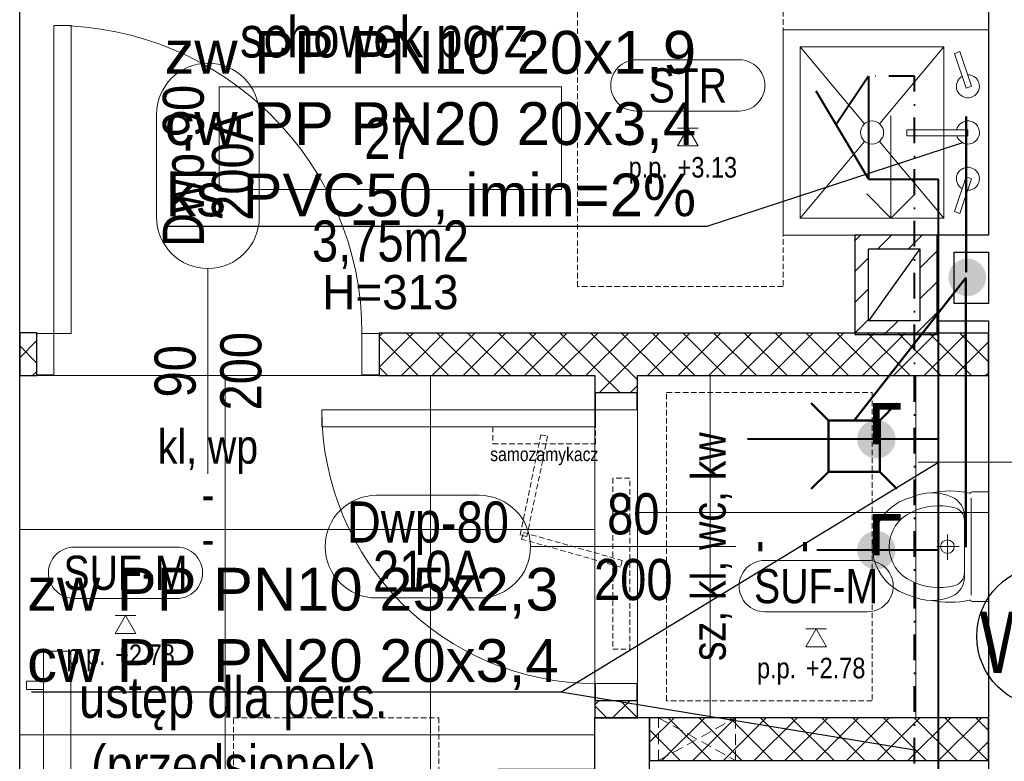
# Model space of a CAD drawing. Header units: millimetres. Extents: x -291747 to 77132, y 46721 to 203932.
# Tile 88 of 110: x 71679 to 71966, y 91695 to 91911. Entities that reach past the tile are written whole.
import ezdxf
from ezdxf.enums import TextEntityAlignment as Align
from ezdxf.lldxf.tags import DXFTag

# ---------------------------------------------------------------- set-up
doc = ezdxf.new("R2010")
doc.units = ezdxf.units.MM
doc.header["$MEASUREMENT"] = 0
doc.linetypes.add('DASHDOT', pattern=[1, 0.5, -0.25, 0, -0.25])
doc.linetypes.add('xreff_LSN_szatnie_PW_rzuty_14$0$HIDDEN2', pattern=[4.7625, 3.175, -1.5875])
doc.layers.get('0').update_dxf_attribs({"lineweight": 9})
doc.layers.get('Defpoints').update_dxf_attribs({"lineweight": 9})
for name, color, linetype, lineweight in [('FL-xref', 250, 'Continuous', 9), ('FL_Ciepła_woda-do odbiorników', 1, 'DASHDOT', 40), ('FL_ks_nad posadzka', 12, 'Continuous', 50), ('FL_opisy_woda', 7, 'Continuous', 25), ('FL_Zimna_woda-do odbiorników', 5, 'SOLID', 40), ('xreff_LSN_szatnie_PW_rzuty_14$0$A drzwi płytowe', 252, 'Continuous', 9), ('xreff_LSN_szatnie_PW_rzuty_14$0$A drzwi samozamykacze', 252, 'Continuous', 9), ('xreff_LSN_szatnie_PW_rzuty_14$0$A hatch', 8, 'Continuous', 5), ('xreff_LSN_szatnie_PW_rzuty_14$0$A hatch ściany', 252, 'Continuous', 9), ('xreff_LSN_szatnie_PW_rzuty_14$0$A opis', 252, 'Continuous', 9), ('xreff_LSN_szatnie_PW_rzuty_14$0$A opis pom', 252, 'Continuous', 9), ('xreff_LSN_szatnie_PW_rzuty_14$0$A opis pom pow', 252, 'Continuous', 9), ('xreff_LSN_szatnie_PW_rzuty_14$0$A opis stolarka', 252, 'Continuous', 9), ('xreff_LSN_szatnie_PW_rzuty_14$0$A opis stolarka NWD typ', 252, 'Continuous', 9), ('xreff_LSN_szatnie_PW_rzuty_14$0$A opis stolarka NWD wyposażenie', 252, 'Continuous', 9), ('xreff_LSN_szatnie_PW_rzuty_14$0$A opis technologia', 8, 'Continuous', 13), ('xreff_LSN_szatnie_PW_rzuty_14$0$A otwory sciany dzialowe', 8, 'xreff_LSN_szatnie_PW_rzuty_14$0$HIDDEN2', 13), ('xreff_LSN_szatnie_PW_rzuty_14$0$A sufit', 252, 'Continuous', 9), ('xreff_LSN_szatnie_PW_rzuty_14$0$A sufit obrys', 252, 'Continuous', 9), ('xreff_LSN_szatnie_PW_rzuty_14$0$A sufit podwieszany opis', 8, 'Continuous', 13), ('xreff_LSN_szatnie_PW_rzuty_14$0$A wyposazenie sanitarne', 8, 'Continuous', 9), ('xreff_LSN_szatnie_PW_rzuty_14$0$A-Wall', 252, 'Continuous', 9), ('xreff_LSN_szatnie_PW_rzuty_14$0$IS grzejniki', 8, 'Continuous', 9), ('xreff_LSN_szatnie_PW_rzuty_14$0$IS wentylacja kratki projektowane', 8, 'Continuous', 9)]:
    doc.layers.add(name, color=color, linetype=linetype, lineweight=lineweight)
doc.layers.add('xreff_LSN_szatnie_PW_rzuty_14$0$A opis ppoż drzwi', color=252, linetype='Continuous', lineweight=9, transparency=0.25)
doc.styles.get("Standard").update_dxf_attribs({"font": 'arial.ttf'})
doc.styles.add('xreff_LSN_szatnie_PW_rzuty_14$0$Standard', font='txt')
doc.styles.add('xreff_LSN_szatnie_PW_rzuty_14$0$STYL ASA', font='ARIALN.TTF')
tags = doc.linetypes.add('SOLID', pattern=[10, 10, 0]).pattern_tags.tags
tags[6:7] = [DXFTag(74, 4), DXFTag(75, 0), DXFTag(340, '0'), DXFTag(46, 0.0), DXFTag(50, 0.0), DXFTag(44, 0.0), DXFTag(45, 0.0)]
tags[4:5] = [DXFTag(74, 4), DXFTag(75, 0), DXFTag(340, '0'), DXFTag(46, 0.0), DXFTag(50, 0.0), DXFTag(44, 0.0), DXFTag(45, 0.0)]
doc.linetypes.add('ZIGZAG', pattern='A,0.0001,-0.2,[131,LTYPESHP.SHX,S=0.2,R=0,X=-0.2,Y=0],-0.4,[131,LTYPESHP.SHX,S=0.2,R=180,X=0.2,Y=0],-0.2', length=0.8001)
doc.dimstyles.get("Standard").update_dxf_attribs({"dimtxt": 0.18, "dimasz": 0.18, "dimexe": 0.18, "dimexo": 0.0625, "dimgap": 0.09, "dimtad": 0, "dimtih": 1, "dimtoh": 1, "dimdec": 4, "dimzin": 0, "dimdsep": 46, "dimtxsty": 'Standard', "dimcen": 0.09, "dimadec": 0, "dimazin": 0, "dimtfac": 1, "dimtdec": 4, "dimtofl": 0, "dimtmove": 0, "dimatfit": 3, "dimfxl": 1, "dimtolj": 1, "dimtzin": 0, "dimarcsym": 0})

# ---------------------------------------------------------------- blocks, each defined once
blk = doc.blocks.new('xreff_LSN_szatnie_PW_rzuty_14$0$umywalka 60x45')
at = {"color": 0, "lineweight": -2, "ltscale": 0.15}
for p, q in [((-30, 0), (30, 0)), ((-30, 0), (-30, -26.7)), ((9.45, 0), (-9.45, 0)), ((30, 0), (30, -26.7)), ((-0.01, -15.32), (-0.01, -18.52)), ((-1.86, -20.37), (-5.07, -20.37)), ((-0.01, -22.22), (-0.01, -25.42)), ((5.04, -20.37), (1.84, -20.37))]:
    blk.add_line(p, q, dxfattribs=at)
at = {"ltscale": 0.15}
blk.add_lwpolyline([(-26.31, -26.95, 0.236063), (-23.21, -34.38, 0.329715), (23.21, -34.38, 0.236063), (26.31, -26.95, 0.623035)], format="xyb", close=True, dxfattribs=at)
blk.add_lwpolyline([(-30, -26.7, 0.239105), (-25.52, -37.28, 0.331406), (25.52, -37.28, 0.239105), (30, -26.7)], format="xyb", dxfattribs=at)
at = {"color": 0, "lineweight": -2, "ltscale": 0.15}
for radius in [3.89, 2.78]:
    blk.add_circle((-0.01, -20.37), radius, dxfattribs=at)
for centre, radius, start, end in [((-0.64, -76.32), 75.1, 89.4897, 102.694), ((0.57, -76.32), 75.1, 77.2285, 90.4328), ((9.28, -28.68), 37.74, 140.6648, 180.9072), ((-16.21, -9.73), 5, 97.8304, 138.5245), ((-16.04, -7.93), 5, 102.694, 140.6648), ((0.57, -131.79), 128.2, 90.245, 97.8304), ((-0.72, -131.79), 128.2, 82.0921, 89.6775), ((16.23, -9.76), 5, 41.398, 82.0921), ((16.06, -7.95), 5, 39.2578, 77.2285), ((-9.28, -28.67), 37.74, 359.0153, 39.2578), ((5.44, -28.88), 33.9, 138.5245, 180.6767), ((-5.45, -28.87), 33.9, 359.2458, 41.398)]:
    blk.add_arc(centre, radius, start, end, dxfattribs=at)
at = {"layer": 'Defpoints', "linetype": 'xreff_LSN_szatnie_PW_rzuty_14$0$HIDDEN2', "ltscale": 0.5}
blk.add_lwpolyline([(-45, -45.56), (45, -45.56), (45, -105.56), (-45, -105.56)], close=True, dxfattribs=at)
blk = doc.blocks.new('xreff_LSN_szatnie_PW_rzuty_14$0$pisuar')
at = {"color": 0, "linetype": 'ByBlock', "lineweight": -2, "ltscale": 0.15}
for p, q in [((-16, 0), (-16, -4.71)), ((-16, 0), (16, 0)), ((16, 0), (16, -4.71)), ((0, -5), (-14.18, -5)), ((0, -5), (14.18, -5)), ((-8.97, -7), (0, -7)), ((8.97, -7), (0, -7)), ((0, -8.55), (0, -15.08)), ((-3.59, -12), (3.84, -12))]:
    blk.add_line(p, q, dxfattribs=at)
for points in [[(-15.63, -5.6, 0.108471), (-15.7, -16.67)], [(15.63, -5.6, -0.108471), (15.7, -16.67)]]:
    blk.add_lwpolyline(points, format="xyb", dxfattribs=at)
blk.add_circle((0, -12), 2, dxfattribs=at)
for centre, radius, start, end in [((-15.5, -4.71), 0.5, 180, 231.722), ((16.12, -5.5), 0.5, 128.278, 191.751), ((7.57, -11), 4, 13.2161, 90), ((8.97, -13), 6, 23.4768, 90), ((-6.49, -14.3), 18.45, 333.974, 13.2161), ((0.79, -16.55), 14.92, 335.648, 23.4768), ((0.5, -18.56), 15.45, 195.554, 268.129), ((0, -18), 11, 270, 336.441)]:
    blk.add_arc(centre, radius, start, end, dxfattribs=at)
at = {"color": 0, "linetype": 'ByBlock', "lineweight": -2, "ltscale": 0.15, "extrusion": (0, 0, -1)}
for centre, radius, start, end in [((16.12, -5.5), 0.5, 128.278, 191.751), ((-15.5, -4.71), 0.5, 180, 231.722), ((8.97, -13), 6, 23.4768, 90), ((7.57, -11), 4, 13.2161, 90), ((0.79, -16.55), 14.92, 335.648, 23.4768), ((-6.49, -14.3), 18.45, 333.974, 13.2161), ((0, -18), 11, 270, 336.441), ((0.5, -18.56), 15.45, 195.5535, 268.1291)]:
    blk.add_arc(centre, radius, start, end, dxfattribs=at)
at = {"layer": 'Defpoints', "linetype": 'xreff_LSN_szatnie_PW_rzuty_14$0$HIDDEN2', "ltscale": 0.5}
blk.add_lwpolyline([(-45, -34), (45, -34), (45, -94), (-45, -94)], close=True, dxfattribs=at)
blk = doc.blocks.new('xreff_LSN_szatnie_PW_rzuty_14$0$zlew porzadkowy 60x60')
for points in [[(30, 0), (30, -60), (-30, -60), (-30, 0)], [(-23.09, -9.91), (-12.97, -6.53), (-13.5, -4.93), (-23.63, -8.31)], [(23.09, -9.91), (12.97, -6.53), (13.5, -4.93), (23.62, -8.31)], [(-0.76, -23.82), (-0.76, -6), (0.93, -6), (0.93, -23.82)], [(25, -13), (25, -55), (-25, -55), (-25, -13)]]:
    blk.add_lwpolyline(points, close=True)
for points in [[(-16.42, -7.68, 7.861871), (-16.87, -6.06)], [(0.93, -9.24, 7.870046), (-0.76, -9.29)], [(16.87, -6.06, 7.861871), (16.42, -7.68)]]:
    blk.add_lwpolyline(points, format="xyb")
for points in [[(-25, -13), (-2.58, -31.83)], [(25, -13), (2.58, -31.83)], [(-2.58, -36.17), (-25, -55)], [(2.58, -36.17), (25, -55)]]:
    blk.add_lwpolyline(points)
blk.add_circle((0, -34), 3.38)
at = {"layer": 'Defpoints', "linetype": 'xreff_LSN_szatnie_PW_rzuty_14$0$HIDDEN2', "ltscale": 0.5}
blk.add_lwpolyline([(-45, -60), (45, -60), (45, -120), (-45, -120)], close=True, dxfattribs=at)
blk = doc.blocks.new('xreff_LSN_szatnie_PW_rzuty_14$0$samozamykacz')
at = {"linetype": 'xreff_LSN_szatnie_PW_rzuty_14$0$HIDDEN2', "ltscale": 0.5}
for points in [[(10, -5), (60, -5), (60, 0), (10, 0)], [(25.86, -31.09), (34.04, -2.23), (35.96, -2.77), (27.78, -31.64)], [(0, -40), (0, -10), (-5, -10), (-5, -40)], [(-2.3, -24.02), (27.08, -30.11), (26.67, -32.07), (-2.7, -25.98)]]:
    blk.add_lwpolyline(points, close=True, dxfattribs=at)
at = {"insert": (1, -25), "char_height": 4, "attachment_point": 2, "rotation": 90, "style": 'xreff_LSN_szatnie_PW_rzuty_14$0$STYL ASA'}
blk.add_mtext_dynamic_manual_height_columns('\\pxqc;samozamykacz', width=75.7344, gutter_width=1, heights=[0], dxfattribs=at)
blk = doc.blocks.new('xreff_LSN_szatnie_PW_rzuty_14$0$tag wn')
blk.add_lwpolyline([(-25, -7.5), (25, -7.5), (25, 7.5), (-25, 7.5)], close=True)
at = {"style": 'xreff_LSN_szatnie_PW_rzuty_14$0$STYL ASA'}
blk.add_attdef('ROOM:NO', text='', height=6, dxfattribs=at).set_placement((0, 0), align=Align.MIDDLE_CENTER)
at = {"layer": 'xreff_LSN_szatnie_PW_rzuty_14$0$A opis pom pow', "style": 'xreff_LSN_szatnie_PW_rzuty_14$0$STYL ASA'}
blk.add_attdef('ROOM:AREA', text='', height=6, dxfattribs=at).set_placement((0, -15), align=Align.MIDDLE_CENTER)
blk = doc.blocks.new('xreff_LSN_szatnie_PW_rzuty_14$0$środek')
blk.add_line((0, 0), (0, -10))
blk = doc.blocks.new('xreff_LSN_szatnie_PW_rzuty_14$0$ddtag_UP')
at = {"transparency": 33554687}
blk.add_lwpolyline([(0, 30), (0, -30)], dxfattribs=at)
at = {"layer": 'xreff_LSN_szatnie_PW_rzuty_14$0$A opis stolarka NWD typ', "transparency": 33554687}
blk.add_lwpolyline([(-15, 75, -1), (15, 75), (15, 45, -1), (-15, 45)], format="xyb", close=True, dxfattribs=at)
at = {"ltscale": 0.1, "transparency": 33554687, "style": 'xreff_LSN_szatnie_PW_rzuty_14$0$STYL ASA'}
blk.add_attdef('DOORS:SZEROKOŚĆ', text='', height=12, rotation=90, dxfattribs=at).set_placement((0, 0, 0), align=Align.BOTTOM_CENTER)
blk.add_attdef('DOORS:WYSOKOŚĆ', text='', height=12, rotation=90, dxfattribs=at).set_placement((3.6, 0, 0), align=Align.TOP_CENTER)
blk.add_attdef('DOORS:AKUSTYKA', text='', height=10, dxfattribs=at).set_placement((0, -49), align=Align.MIDDLE_CENTER)
at = {"layer": 'xreff_LSN_szatnie_PW_rzuty_14$0$A opis ppoż drzwi', "ltscale": 0.1, "transparency": 33554687, "style": 'xreff_LSN_szatnie_PW_rzuty_14$0$STYL ASA'}
blk.add_attdef('DOORS:PPOŻ', text='', height=10, dxfattribs=at).set_placement((0, -36), align=Align.MIDDLE_CENTER)
at = {"layer": 'xreff_LSN_szatnie_PW_rzuty_14$0$A opis stolarka NWD typ', "ltscale": 0.1, "transparency": 33554687, "style": 'xreff_LSN_szatnie_PW_rzuty_14$0$STYL ASA'}
blk.add_attdef('DOORS:PODTYP', text='', height=12, rotation=90, dxfattribs=at).set_placement((1.2, 60, 0), align=Align.TOP_CENTER)
blk.add_attdef('DOORS:TYP', text='', height=12, rotation=90, dxfattribs=at).set_placement((2.4, 60, 0), align=Align.BOTTOM_CENTER)
at = {"layer": 'xreff_LSN_szatnie_PW_rzuty_14$0$A opis stolarka NWD wyposażenie', "ltscale": 0.1, "transparency": 33554687, "style": 'xreff_LSN_szatnie_PW_rzuty_14$0$STYL ASA'}
blk.add_attdef('DOORS:WYPOSAŻENIE', text='', height=10, dxfattribs=at).set_placement((0, -22), align=Align.MIDDLE_CENTER)
blk = doc.blocks.new('xreff_LSN_szatnie_PW_rzuty_14$0$ddtag_LEFT')
at = {"transparency": 33554687}
blk.add_lwpolyline([(-30, 0), (30, 0)], dxfattribs=at)
at = {"layer": 'xreff_LSN_szatnie_PW_rzuty_14$0$A opis stolarka NWD typ', "transparency": 33554687}
blk.add_lwpolyline([(-75, -15, -1), (-75, 15), (-45, 15, -1), (-45, -15)], format="xyb", close=True, dxfattribs=at)
at = {"ltscale": 0.1, "transparency": 33554687, "style": 'xreff_LSN_szatnie_PW_rzuty_14$0$STYL ASA'}
blk.add_attdef('DOORS:AKUSTYKA', text='', height=10, rotation=90, dxfattribs=at).set_placement((49, 0), align=Align.MIDDLE_CENTER)
blk.add_attdef('DOORS:SZEROKOŚĆ', text='', height=12, dxfattribs=at).set_placement((0, 0, 0), align=Align.BOTTOM_CENTER)
blk.add_attdef('DOORS:WYSOKOŚĆ', text='', height=12, dxfattribs=at).set_placement((0, -3.6, 0), align=Align.TOP_CENTER)
at = {"layer": 'xreff_LSN_szatnie_PW_rzuty_14$0$A opis ppoż drzwi', "ltscale": 0.1, "transparency": 33554687, "style": 'xreff_LSN_szatnie_PW_rzuty_14$0$STYL ASA'}
blk.add_attdef('DOORS:PPOŻ', text='', height=10, rotation=90, dxfattribs=at).set_placement((36, 0), align=Align.MIDDLE_CENTER)
at = {"layer": 'xreff_LSN_szatnie_PW_rzuty_14$0$A opis stolarka NWD typ', "ltscale": 0.1, "transparency": 33554687, "style": 'xreff_LSN_szatnie_PW_rzuty_14$0$STYL ASA'}
blk.add_attdef('DOORS:TYP', text='', height=12, dxfattribs=at).set_placement((-60, -2.4, 0), align=Align.BOTTOM_CENTER)
blk.add_attdef('DOORS:PODTYP', text='', height=12, dxfattribs=at).set_placement((-60, -1.2, 0), align=Align.TOP_CENTER)
at = {"layer": 'xreff_LSN_szatnie_PW_rzuty_14$0$A opis stolarka NWD wyposażenie', "ltscale": 0.1, "transparency": 33554687, "style": 'xreff_LSN_szatnie_PW_rzuty_14$0$STYL ASA'}
blk.add_attdef('DOORS:WYPOSAŻENIE', text='', height=10, rotation=90, dxfattribs=at).set_placement((22, 0), align=Align.MIDDLE_CENTER)
blk = doc.blocks.new('xreff_LSN_szatnie_PW_rzuty_14$0$metka')
blk.add_lwpolyline([(-15, -7.5), (15, -7.5, 0.414214), (22.5, 0), (22.5, 0, 0.414214), (15, 7.5), (-15, 7.5, 0.414214), (-22.5, 0), (-22.5, 0, 0.414214)], format="xyb", close=True)
at = {"style": 'xreff_LSN_szatnie_PW_rzuty_14$0$STYL ASA'}
blk.add_attdef('DETAIL:NO', text='', height=10, dxfattribs=at).set_placement((0, 0), align=Align.MIDDLE_CENTER)
blk = doc.blocks.new('xreff_LSN_szatnie_PW_rzuty_14$0$Anno_Elevation_Label_8')
at = {"color": 0, "linetype": 'ByBlock'}
blk.add_line((-0.05, 0), (0.05, 0), dxfattribs=at)
blk.add_lwpolyline([(0, 0), (-0.05, -0.0866), (0.05, -0.0866)], close=True, dxfattribs=at)
at = {"color": 0, "linetype": 'ByBlock', "style": 'xreff_LSN_szatnie_PW_rzuty_14$0$STYL ASA'}
blk.add_attdef('PREFIX', text='', height=0.1, dxfattribs=at).set_placement((-0.0971, -0.2406), align=Align.RIGHT)
for tag, p in [('ELEVATION', (-0.05, -0.2406)), ('SUFFIX', (-0.05, -0.3811))]:
    blk.add_attdef(tag, p, '', height=0.1, dxfattribs=at)
blk = doc.blocks.new('xreff_LSN_szatnie_PW_rzuty_14')
at = {"layer": 'xreff_LSN_szatnie_PW_rzuty_14$0$A hatch', "linetype": 'Continuous', "lineweight": 5}
h = blk.add_hatch(dxfattribs=at)
h.set_pattern_fill('ANSI31', color=256, scale=2, angle=180)
h.set_pattern_definition([(225, (-19484.269, 159435.0403), (4.49012806, -4.49012806), [])])
h.paths.add_polyline_path([(71922.68, 91848.22), (71946.68, 91848.22), (71946.68, 91819.22), (71922.68, 91819.22)])
h.paths.add_polyline_path([(71941.68, 91844.22), (71926.68, 91844.22), (71926.68, 91823.22), (71941.68, 91823.22)], flags=16)
at = {"layer": 'xreff_LSN_szatnie_PW_rzuty_14$0$A hatch ściany', "linetype": 'Continuous', "lineweight": 9}
h = blk.add_hatch(dxfattribs=at)
h.set_pattern_fill('ANSI37', color=256, scale=2, style=0)
h.set_pattern_definition([(45, (0, 0), (-4.49012806, 4.49012806), []), (135, (0, 0), (-4.49012806, -4.49012806), [])])
h.paths.add_polyline_path([(71846.68, 91819.72), (71850.85, 91810.35), (71859.18, 91807.22), (71961.68, 91807.22), (71961.68, 91819.72)], flags=0)
h.paths.add_polyline_path([(71846.68, 91807.22), (71850.85, 91810.35), (71846.68, 91819.72), (71783.68, 91819.72), (71783.68, 91807.22)], flags=0)
h.paths.add_polyline_path([(71683.68, 91807.22), (71683.68, 91819.72), (71678.68, 91819.72), (71678.68, 91807.22)], flags=0)
h = blk.add_hatch(dxfattribs=at)
h.set_pattern_fill('ANSI37', color=256, scale=2, style=0)
h.set_pattern_definition([(45, (0, 0), (-4.49012806, 4.49012806), []), (135, (0, 0), (-4.49012806, -4.49012806), [])])
h.paths.add_polyline_path([(71859.18, 91712.22), (71846.68, 91712.22), (71846.68, 91707.22), (71859.18, 91707.22)], flags=0)
h.paths.add_polyline_path([(71846.68, 91802.22), (71859.18, 91802.22), (71859.18, 91807.22), (71850.85, 91810.35), (71846.68, 91807.22)], flags=0)
h = blk.add_hatch(dxfattribs=at)
h.set_pattern_fill('ANSI37', color=256, scale=2, style=0)
h.set_pattern_definition([(45, (0, 0), (-4.49012806, 4.49012806), []), (135, (0, 0), (-4.49012806, -4.49012806), [])])
h.paths.add_polyline_path([(71862.68, 91707.22), (71862.68, 91694.72), (71961.68, 91694.72), (71961.68, 91707.22)], flags=0)
at = {"layer": 'xreff_LSN_szatnie_PW_rzuty_14$0$A drzwi płytowe', "linetype": 'Continuous', "lineweight": 9}
for points in [[(71688.68, 91819.47), (71693.68, 91819.47), (71693.68, 91909.47), (71688.68, 91909.47)], [(71846.93, 91797.22), (71846.93, 91792.22), (71766.93, 91792.22), (71766.93, 91797.22)]]:
    blk.add_lwpolyline(points, close=True, dxfattribs=at)
at = {"layer": 'xreff_LSN_szatnie_PW_rzuty_14$0$A drzwi płytowe', "linetype": 'Continuous', "lineweight": 9, "ltscale": 0.2}
for points in [[(71688.68, 91807.47), (71683.68, 91807.47), (71683.68, 91819.47), (71688.68, 91819.47)], [(71778.68, 91807.47), (71783.68, 91807.47), (71783.68, 91819.47), (71778.68, 91819.47)], [(71858.93, 91797.22), (71858.93, 91802.22), (71846.93, 91802.22), (71846.93, 91797.22)], [(71858.93, 91717.22), (71858.93, 91712.22), (71846.93, 91712.22), (71846.93, 91717.22)]]:
    blk.add_lwpolyline(points, close=True, dxfattribs=at)
blk.add_arc((71688.68, 91819.47), 90, 0, 90, dxfattribs=at)
at = {"layer": 'xreff_LSN_szatnie_PW_rzuty_14$0$A drzwi płytowe', "linetype": 'Continuous', "lineweight": 9, "ltscale": 0.2, "extrusion": (0, 0, -1)}
blk.add_arc((-71846.93, 91797.22), 80, 270, 0, dxfattribs=at)
at = {"layer": 'xreff_LSN_szatnie_PW_rzuty_14$0$A opis pom'}
blk.add_lwpolyline([(72003.68, 91781.86), (71941.18, 91781.86)], dxfattribs=at)
at = {"layer": 'xreff_LSN_szatnie_PW_rzuty_14$0$A otwory sciany dzialowe'}
blk.add_lwpolyline([(71865.32, 91707.22), (71887.82, 91707.22), (71887.82, 91694.72), (71865.32, 91694.72)], close=True, dxfattribs=at)
for points in [[(71865.32, 91707.22), (71887.82, 91694.72)], [(71865.32, 91694.72), (71887.82, 91707.22)]]:
    blk.add_lwpolyline(points, dxfattribs=at)
at = {"layer": 'xreff_LSN_szatnie_PW_rzuty_14$0$A sufit', "linetype": 'Continuous', "lineweight": 9}
for p, q in [((71678.68, 91489.22), (71678.68, 91807.22)), ((71738.68, 91489.22), (71738.68, 91807.22)), ((71798.68, 91522.22), (71798.68, 91807.22)), ((71880.43, 91707.22), (71880.43, 91807.22)), ((71940.43, 91707.22), (71940.43, 91807.22)), ((71859.18, 91767.22), (71961.68, 91767.22)), ((71678.68, 91762.22), (71846.68, 91762.22)), ((71859.18, 91707.22), (71961.68, 91707.22)), ((71678.68, 91702.22), (71846.68, 91702.22))]:
    blk.add_line(p, q, dxfattribs=at)
at = {"layer": 'xreff_LSN_szatnie_PW_rzuty_14$0$A sufit obrys'}
for points in [[(71846.68, 91807.22), (71678.68, 91807.22), (71678.68, 91489.22), (71797.68, 91489.22), (71797.68, 91522.22), (71846.68, 91522.22)], [(71961.68, 91807.22), (71859.18, 91807.22), (71859.18, 91707.22), (71961.68, 91707.22)]]:
    blk.add_lwpolyline(points, close=True, dxfattribs=at)
at = {"layer": 'xreff_LSN_szatnie_PW_rzuty_14$0$A-Wall', "linetype": 'Continuous', "lineweight": 25}
for p, q in [((71678.68, 91819.72), (71678.68, 91953.22)), ((71961.68, 91953.22), (71961.68, 91848.22)), ((71946.68, 91848.22), (71946.68, 91823.22)), ((71961.68, 91848.22), (71946.68, 91848.22)), ((71951.68, 91828.22), (71951.68, 91843.22)), ((71951.68, 91843.22), (71961.68, 91843.22)), ((71961.68, 91843.22), (71961.68, 91828.22)), ((71961.68, 91828.22), (71951.68, 91828.22)), ((71946.68, 91823.22), (71961.68, 91823.22)), ((71961.68, 91823.22), (71961.68, 91819.72)), ((71678.68, 91807.22), (71678.68, 91819.72)), ((71678.68, 91819.72), (71678.68, 91807.22)), ((71683.68, 91819.72), (71678.68, 91819.72)), ((71683.68, 91807.22), (71683.68, 91819.72)), ((71783.68, 91819.72), (71961.68, 91819.72)), ((71783.68, 91819.72), (71783.68, 91807.22)), ((71961.68, 91819.72), (71961.68, 91807.22)), ((71961.68, 91807.22), (71961.68, 91819.72)), ((71678.68, 91733.22), (71678.68, 91807.22)), ((71678.68, 91807.22), (71683.68, 91807.22)), ((71783.68, 91807.22), (71846.68, 91807.22)), ((71846.68, 91807.22), (71846.68, 91802.22)), ((71859.18, 91807.22), (71961.68, 91807.22)), ((71859.18, 91802.22), (71859.18, 91807.22)), ((71961.68, 91807.22), (71961.68, 91733.22)), ((71846.68, 91802.22), (71859.18, 91802.22)), ((71678.68, 91723.22), (71678.68, 91733.22)), ((71961.68, 91733.22), (71961.68, 91723.22)), ((71678.68, 91489.22), (71678.68, 91723.22)), ((71961.68, 91723.22), (71961.68, 91707.22)), ((71859.18, 91712.22), (71846.68, 91712.22)), ((71846.68, 91712.22), (71846.68, 91707.22)), ((71859.18, 91707.22), (71859.18, 91712.22)), ((71862.68, 91707.22), (71846.68, 91707.22)), ((71846.68, 91617.22), (71846.68, 91707.22)), ((71846.68, 91707.22), (71859.18, 91707.22)), ((71862.68, 91665.22), (71862.68, 91707.22)), ((71862.68, 91707.22), (71862.68, 91694.72)), ((71961.68, 91707.22), (71862.68, 91707.22)), ((71961.68, 91707.22), (71961.68, 91694.72)), ((71961.68, 91694.72), (71961.68, 91707.22)), ((71862.68, 91694.72), (71961.68, 91694.72)), ((71961.68, 91694.72), (71961.68, 91665.22))]:
    blk.add_line(p, q, dxfattribs=at)
for points in [[(71946.68, 91848.22), (71922.68, 91848.22), (71922.68, 91819.22), (71946.68, 91819.22)], [(71941.68, 91823.22), (71926.68, 91823.22), (71926.68, 91844.22), (71941.68, 91844.22)]]:
    blk.add_lwpolyline(points, close=True, dxfattribs=at)
blk.add_lwpolyline([(71941.68, 91844.22), (71926.68, 91823.22)], dxfattribs=at)
at = {"layer": 'xreff_LSN_szatnie_PW_rzuty_14$0$IS grzejniki'}
for p, q in [((71685.63, 91726.7), (71685.63, 91654.7)), ((71693.63, 91726.7), (71685.63, 91726.7)), ((71693.63, 91654.7), (71693.63, 91726.7)), ((71685.63, 91717.95), (71680.63, 91717.95)), ((71680.63, 91717.95), (71680.63, 91715.45)), ((71680.63, 91715.45), (71685.63, 91715.45))]:
    blk.add_line(p, q, dxfattribs=at)
at = {"layer": 'xreff_LSN_szatnie_PW_rzuty_14$0$IS wentylacja kratki projektowane'}
for points in [[(71933.18, 91853.22), (71933.18, 91883.22)], [(71940.26, 91860.29), (71933.18, 91853.22), (71926.11, 91860.29)]]:
    blk.add_lwpolyline(points, dxfattribs=at)
at = {"layer": 'xreff_LSN_szatnie_PW_rzuty_14$0$A drzwi płytowe', "linetype": 'Continuous', "lineweight": 9, "ltscale": 0.2}
blk.add_blockref('xreff_LSN_szatnie_PW_rzuty_14$0$środek', (71733.68, 91813.47), dxfattribs=at)
at = {"layer": 'xreff_LSN_szatnie_PW_rzuty_14$0$A drzwi płytowe', "linetype": 'Continuous', "lineweight": 9, "ltscale": 0.2, "extrusion": (0, 0, -1), "zscale": -1, "rotation": 270}
blk.add_blockref('xreff_LSN_szatnie_PW_rzuty_14$0$środek', (-71852.93, 91757.22), dxfattribs=at)
at = {"layer": 'xreff_LSN_szatnie_PW_rzuty_14$0$A drzwi samozamykacze', "rotation": 270}
blk.add_blockref('xreff_LSN_szatnie_PW_rzuty_14$0$samozamykacz', (71856.93, 91787.22), dxfattribs=at)
at = {"layer": 'xreff_LSN_szatnie_PW_rzuty_14$0$A opis pom', "linetype": 'Continuous', "lineweight": 9, "xscale": 2, "yscale": 2, "zscale": 2}
blk.add_blockref('xreff_LSN_szatnie_PW_rzuty_14$0$tag wn', (71787, 91876.53), dxfattribs=at).add_auto_attribs({'ROOM:NO': '27', 'ROOM:AREA': '3,75m2'})
at = {"layer": 'xreff_LSN_szatnie_PW_rzuty_14$0$A opis stolarka', "linetype": 'Continuous', "lineweight": 9}
ref = blk.add_blockref('xreff_LSN_szatnie_PW_rzuty_14$0$ddtag_UP', (71733.68, 91808.47, 0), dxfattribs=at)
ref.add_attrib('DOORS:AKUSTYKA', '-', dxfattribs={"layer": '0', "ltscale": 0.1, "height": 10, "style": 'xreff_LSN_szatnie_PW_rzuty_14$0$STYL ASA'}).set_placement((71733.68, 91759.47, 0), align=Align.MIDDLE_CENTER)
ref.add_attrib('DOORS:PPOŻ', '-', dxfattribs={"layer": 'xreff_LSN_szatnie_PW_rzuty_14$0$A opis ppoż drzwi', "ltscale": 0.1, "height": 10, "style": 'xreff_LSN_szatnie_PW_rzuty_14$0$STYL ASA'}).set_placement((71733.68, 91772.47, 0), align=Align.MIDDLE_CENTER)
ref.add_attrib('DOORS:WYSOKOŚĆ', '200', dxfattribs={"layer": '0', "ltscale": 0.1, "height": 12, "rotation": 90, "style": 'xreff_LSN_szatnie_PW_rzuty_14$0$STYL ASA'}).set_placement((71737.28, 91808.47), align=Align.TOP_CENTER)
ref.add_attrib('DOORS:SZEROKOŚĆ', '90', dxfattribs={"layer": '0', "ltscale": 0.1, "height": 12, "rotation": 90, "style": 'xreff_LSN_szatnie_PW_rzuty_14$0$STYL ASA'}).set_placement((71733.68, 91808.47), align=Align.BOTTOM_CENTER)
ref.add_attrib('DOORS:PODTYP', '200A', dxfattribs={"layer": 'xreff_LSN_szatnie_PW_rzuty_14$0$A opis stolarka NWD typ', "ltscale": 0.1, "height": 12, "rotation": 90, "style": 'xreff_LSN_szatnie_PW_rzuty_14$0$STYL ASA'}).set_placement((71734.88, 91868.47), align=Align.TOP_CENTER)
ref.add_attrib('DOORS:TYP', 'Dwp-90', dxfattribs={"layer": 'xreff_LSN_szatnie_PW_rzuty_14$0$A opis stolarka NWD typ', "ltscale": 0.1, "height": 12, "rotation": 90, "style": 'xreff_LSN_szatnie_PW_rzuty_14$0$STYL ASA'}).set_placement((71736.08, 91868.47), align=Align.BOTTOM_CENTER)
ref.add_attrib('DOORS:WYPOSAŻENIE', 'kl, wp', dxfattribs={"layer": 'xreff_LSN_szatnie_PW_rzuty_14$0$A opis stolarka NWD wyposażenie', "ltscale": 0.1, "height": 10, "style": 'xreff_LSN_szatnie_PW_rzuty_14$0$STYL ASA'}).set_placement((71733.68, 91786.47, 0), align=Align.MIDDLE_CENTER)
ref = blk.add_blockref('xreff_LSN_szatnie_PW_rzuty_14$0$ddtag_LEFT', (71857.93, 91757.22, 0), dxfattribs=at)
ref.add_attrib('DOORS:WYPOSAŻENIE', 'sz, kl, wc, kw', dxfattribs={"layer": 'xreff_LSN_szatnie_PW_rzuty_14$0$A opis stolarka NWD wyposażenie', "ltscale": 0.1, "height": 10, "rotation": 90, "style": 'xreff_LSN_szatnie_PW_rzuty_14$0$STYL ASA'}).set_placement((71879.93, 91757.22, 0), align=Align.MIDDLE_CENTER)
ref.add_attrib('DOORS:TYP', 'Dwp-80', dxfattribs={"layer": 'xreff_LSN_szatnie_PW_rzuty_14$0$A opis stolarka NWD typ', "ltscale": 0.1, "height": 12, "style": 'xreff_LSN_szatnie_PW_rzuty_14$0$STYL ASA'}).set_placement((71797.93, 91754.82), align=Align.BOTTOM_CENTER)
ref.add_attrib('DOORS:PODTYP', '210A', dxfattribs={"layer": 'xreff_LSN_szatnie_PW_rzuty_14$0$A opis stolarka NWD typ', "ltscale": 0.1, "height": 12, "style": 'xreff_LSN_szatnie_PW_rzuty_14$0$STYL ASA'}).set_placement((71797.93, 91756.02), align=Align.TOP_CENTER)
ref.add_attrib('DOORS:SZEROKOŚĆ', '80', dxfattribs={"layer": '0', "ltscale": 0.1, "height": 12, "style": 'xreff_LSN_szatnie_PW_rzuty_14$0$STYL ASA'}).set_placement((71857.93, 91757.22), align=Align.BOTTOM_CENTER)
ref.add_attrib('DOORS:WYSOKOŚĆ', '200', dxfattribs={"layer": '0', "ltscale": 0.1, "height": 12, "style": 'xreff_LSN_szatnie_PW_rzuty_14$0$STYL ASA'}).set_placement((71857.93, 91753.62), align=Align.TOP_CENTER)
ref.add_attrib('DOORS:PPOŻ', '-', dxfattribs={"layer": 'xreff_LSN_szatnie_PW_rzuty_14$0$A opis ppoż drzwi', "ltscale": 0.1, "height": 10, "rotation": 90, "style": 'xreff_LSN_szatnie_PW_rzuty_14$0$STYL ASA'}).set_placement((71893.93, 91757.22, 0), align=Align.MIDDLE_CENTER)
ref.add_attrib('DOORS:AKUSTYKA', '-', dxfattribs={"layer": '0', "ltscale": 0.1, "height": 10, "rotation": 90, "style": 'xreff_LSN_szatnie_PW_rzuty_14$0$STYL ASA'}).set_placement((71906.93, 91757.22, 0), align=Align.MIDDLE_CENTER)
at = {"layer": 'xreff_LSN_szatnie_PW_rzuty_14$0$A sufit podwieszany opis', "linetype": 'Continuous', "lineweight": 13}
for p, values in [((71873.86, 91891.99), {'DETAIL:NO': 'STR'}), ((71709.6, 91749.58), {'DETAIL:NO': 'SUF-M'}), ((71911.35, 91745.69), {'DETAIL:NO': 'SUF-M'})]:
    blk.add_blockref('xreff_LSN_szatnie_PW_rzuty_14$0$metka', p, dxfattribs=at).add_auto_attribs(values)
at = {"layer": 'xreff_LSN_szatnie_PW_rzuty_14$0$A sufit podwieszany opis', "linetype": 'Continuous', "lineweight": 13, "xscale": 60, "yscale": 60, "zscale": 60}
for p, values in [((71873.86, 91879.49, 313), {'PREFIX': 'p.p.', 'ELEVATION': '+3.13'}), ((71709.6, 91737.08, 278), {'PREFIX': 'p.p.', 'ELEVATION': '+2.78'}), ((71911.35, 91733.19, 278), {'PREFIX': 'p.p.', 'ELEVATION': '+2.78'})]:
    blk.add_blockref('xreff_LSN_szatnie_PW_rzuty_14$0$Anno_Elevation_Label_8', p, dxfattribs=at).add_auto_attribs(values)
at = {"layer": 'xreff_LSN_szatnie_PW_rzuty_14$0$A wyposazenie sanitarne', "rotation": 270}
for name, p in [('xreff_LSN_szatnie_PW_rzuty_14$0$zlew porzadkowy 60x60', (71961.68, 91878.22)), ('xreff_LSN_szatnie_PW_rzuty_14$0$pisuar', (71961.68, 91757.22)), ('xreff_LSN_szatnie_PW_rzuty_14$0$umywalka 60x45', (71846.68, 91662.22))]:
    blk.add_blockref(name, p, dxfattribs=at)
at = {"layer": 'xreff_LSN_szatnie_PW_rzuty_14$0$A opis', "linetype": 'Continuous', "lineweight": 9, "insert": (71787, 91831.53), "char_height": 10, "attachment_point": 5, "style": 'xreff_LSN_szatnie_PW_rzuty_14$0$Standard'}
blk.add_mtext_dynamic_manual_height_columns('\\A1;\\pxqc;H=313', width=72.7481, gutter_width=1, heights=[0], dxfattribs=at)
at = {"layer": 'xreff_LSN_szatnie_PW_rzuty_14$0$A opis technologia', "char_height": 12, "attachment_point": 8, "style": 'xreff_LSN_szatnie_PW_rzuty_14$0$STYL ASA'}
for s, width, insert in [('schowek porz.', 105.8663, (71787, 91896.53)), ('ustęp dla pers.\\P(przedsionek)', 103.3879, (71741.12, 91683.59))]:
    blk.add_mtext_dynamic_manual_height_columns(s, width=width, gutter_width=1, heights=[0], dxfattribs=dict(at, insert=insert))
blk = doc.blocks.new('wpust')
for p, q in [((5462.5, 499.5), (5467.5, 494.5)), ((5482.5, 494.5), (5487.5, 499.5)), ((5462.5, 474.5), (5467.5, 479.5)), ((5482.5, 479.5), (5487.5, 474.5))]:
    blk.add_line(p, q)
blk.add_lwpolyline([(5467.5, 494.5), (5482.5, 494.5), (5482.5, 479.5), (5467.5, 479.5)], close=True)

msp = doc.modelspace()

# ---------------------------------------------------------------- block references
at = {"layer": 'FL-xref'}
msp.add_blockref('xreff_LSN_szatnie_PW_rzuty_14', (0, 0), dxfattribs=at)

# ---------------------------------------------------------------- next in the draw order: hatches: boundary and pattern name
at = {"layer": 'FL_ks_nad posadzka'}
msp.add_hatch(color=256, dxfattribs=at).paths.add_polyline_path([(71955.5, 91841.39, 1), (71955.5, 91830.39, 1)])
at = {"layer": 'FL_Zimna_woda-do odbiorników'}
for points in [[(71928.94, 91794.25, 1), (71928.94, 91783, 1)], [(71928.94, 91761.8, 1), (71928.94, 91750.55, 1)]]:
    msp.add_hatch(color=256, dxfattribs=at).paths.add_polyline_path(points)

# ---------------------------------------------------------------- next in the draw order: linework, layer by layer
at = {"layer": 'FL_Ciepła_woda-do odbiorników', "ltscale": 15}
for p, q in [((71940.05, 91894.71), (71926.66, 91894.71)), ((71940.05, 91678.77), (71940.05, 91894.71))]:
    msp.add_line(p, q, dxfattribs=at)
at = {"layer": 'FL_ks_nad posadzka'}
for p, q in [((71955.19, 91837.41), (71955.19, 91882.87)), ((71922.42, 91794.11), (71955.11, 91835.74)), ((71955.11, 91835.74), (71955.11, 91757.08))]:
    msp.add_line(p, q, dxfattribs=at)
at = {"layer": 'FL_opisy_woda'}
msp.add_line((71836.77, 91714.75), (71947.05, 91781.86), dxfattribs=at)
msp.add_circle((71978.92, 91730.99), 20.64, dxfattribs=at)
at = {"layer": 'FL_Zimna_woda-do odbiorników'}
for p, q in [((71926.66, 91894.72), (71917.15, 91880.6)), ((71926.66, 91894.72), (71926.68, 91864.55)), ((71926.68, 91864.72), (71911.35, 91890.26)), ((71926.68, 91864.55), (71947.05, 91864.55)), ((71947.05, 91691.5), (71947.05, 91864.55)), ((71947.05, 91788.62), (71921.97, 91788.62)), ((71947.05, 91756.17), (71911.53, 91756.17))]:
    msp.add_line(p, q, dxfattribs=at)
at = {"layer": 'FL_Zimna_woda-do odbiorników', "linetype": 'ZIGZAG', "ltscale": 10}
msp.add_line((71921.97, 91788.62), (71891.31, 91788.62), dxfattribs=at)
at = {"layer": 'FL_Zimna_woda-do odbiorników', "const_width": 2}
for points in [[(71928.94, 91787.1), (71928.94, 91798.24), (71936.05, 91798.24)], [(71928.94, 91754.65), (71928.94, 91765.78), (71936.05, 91765.78)]]:
    msp.add_lwpolyline(points, dxfattribs=at)

# ---------------------------------------------------------------- next in the draw order: block references
at = {"layer": 'FL_ks_nad posadzka'}
msp.add_blockref('wpust', (66447.42, 91299.61), dxfattribs=at)

# ---------------------------------------------------------------- next in the draw order: texts
at = {"layer": 'FL_opisy_woda'}
for s, insert, char_height, attachment_point in [('zw PP PN10 20x1,9\\Pcw PP PN20 20x3,4\\Pks PVC50, imin=2%', (71876.28, 91851.42), 12.5, 9), ('zw PP PN10 25x2,3\\Pcw PP PN20 20x3,4\\P', (71836.14, 91715.38), 12.5, 9), ('\\W0.8;W14', (71959.07, 91720.26), 18, 7)]:
    msp.add_mtext(s, dxfattribs=dict(at, insert=insert, char_height=char_height, attachment_point=attachment_point))

# ---------------------------------------------------------------- next in the draw order: leaders
at = {"layer": 'FL_opisy_woda', "annotation_type": 0, "has_hookline": 1, "hookline_direction": 1}
for points, text_width in [([(71954.11, 91875.24), (71879.4, 91850.79), (71876.9, 91850.79)], 154.06), ([(71940.05, 91697.72), (71836.77, 91714.75)], 154.04)]:
    msp.add_leader(points, dimstyle='Standard', override={"dimtxt": 2.5, "dimasz": 2.5, "dimexe": 1.25, "dimexo": 0.625, "dimgap": 0.625, "dimtad": 1, "dimtih": 0, "dimtoh": 0, "dimdec": 2, "dimzin": 8, "dimdsep": 44, "dimcen": 2.5, "dimtdec": 2, "dimtofl": 1, "dimldrblk": 'None', "dimtolj": 0, "dimtzin": 8}, dxfattribs=dict(at, text_width=text_width))

doc.saveas('drawing.dxf')
